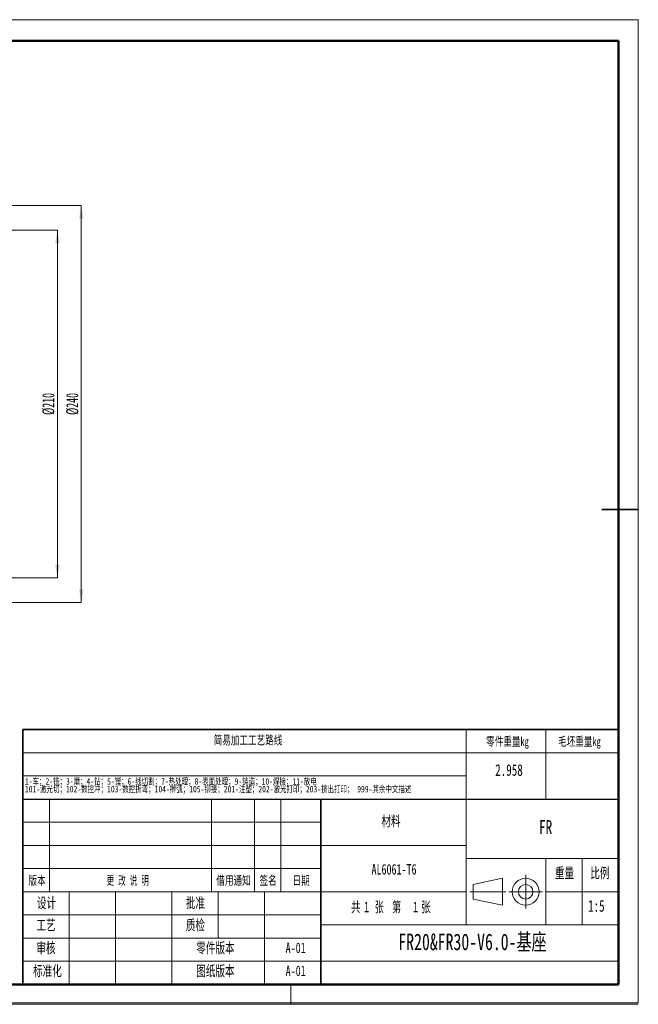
# Model space of a CAD drawing. Header units: millimetres. Extents: x 0 to 420, y 0 to 297.
# Tile 4 of 4: x 233 to 420, y 0 to 297. Entities that reach past the tile are written whole.
import ezdxf

# ---------------------------------------------------------------- set-up
doc = ezdxf.new("R2010")
doc.units = ezdxf.units.MM
doc.linetypes.add('CENTERX2', pattern=[20.32, 12.7, -2.54, 2.54, -2.54])
doc.layers.get('0').update_dxf_attribs({"lineweight": 18})
doc.layers.add('标注层', color=150, linetype='Continuous', lineweight=18)
doc.layers.add('细线层', color=7, linetype='Continuous', lineweight=25)
doc.styles.add('SLDTEXTSTYLE0', font='txt', dxfattribs={"width": 0.7})
doc.styles.add('SLDTEXTSTYLE1', font='txt', dxfattribs={"width": 0.614286})
doc.styles.add('SLDTEXTSTYLE19', font='txt', dxfattribs={"width": 0.605})
doc.styles.add('SLDTEXTSTYLE2', font='txt', dxfattribs={"width": 0.7})
doc.styles.add('SLDTEXTSTYLE3', font='txt', dxfattribs={"width": 0.6})
doc.dimstyles.new('SLDDIMSTYLE2', dxfattribs={"dimtxt": 3.595646, "dimasz": 4, "dimexe": 0, "dimexo": 0.0625, "dimgap": 0.898912, "dimtad": 1, "dimlfac": 2, "dimrnd": 1e-09, "dimzin": 12, "dimdsep": 46, "dimtxsty": 'SLDTEXTSTYLE19', "dimcen": 0.09, "dimdle": 8, "dimadec": 0, "dimazin": 3, "dimtfac": 1, "dimtdec": 3, "dimtofl": 0, "dimtmove": 0, "dimatfit": 3, "dimfxl": 1, "dimfrac": 2, "dimtolj": 1, "dimarcsym": 0})

# ---------------------------------------------------------------- blocks, each defined once
blk = doc.blocks.new('SW_NOTE_0')
at = {"color": 0, "linetype": 'Continuous', "lineweight": 0, "attachment_point": 2}
for s, insert, char_height, width, style in [('共', (2.18, 4.09), 3.17, 5.8604, 'SLDTEXTSTYLE0'), ('1', (5.42, 4.09), 3.17, 1.8128, 'SLDTEXTSTYLE2'), ('张  第', (11.91, 4.09), 3.175, 15.6444, 'SLDTEXTSTYLE3'), ('1', (20.24, 4.09), 3.17, 1.8128, 'SLDTEXTSTYLE2'), ('张', (23.35, 4.09), 3.17, 5.6866, 'SLDTEXTSTYLE0')]:
    blk.add_mtext(s, dxfattribs=dict(at, insert=insert, char_height=char_height, width=width, style=style))
blk = doc.blocks.new('SW_NOTE_1')
at = {"color": 0, "linetype": 'Continuous', "lineweight": 0, "char_height": 2, "attachment_point": 1, "style": 'SLDTEXTSTYLE0'}
for s, insert, width in [('1-车；2-铣；3-磨；4-钻；5-镗；6-线切割；7-热处理；8-表面处理；9-铸造；10-焊接；11-放电', (0, 2.58), 171.5039), ('101-激光切；102-数控冲；103-数控折弯；104-擀弧；105-铆接；201-注塑；202-激光打印；203-挤出打印； 999-其余中文描述', (0, 0.25), 225.6425)]:
    blk.add_mtext(s, dxfattribs=dict(at, insert=insert, width=width))
blk = doc.blocks.new('*X26')
at = {"layer": '标注层', "linetype": 'Continuous'}
for points in [[(244.43, 233.81), (243.76, 229.81), (245.1, 229.81)], [(244.43, 128.81), (243.76, 132.81), (245.1, 132.81)]]:
    blk.add_hatch(color=0, dxfattribs=at).paths.add_polyline_path(points, flags=0)
at = {"layer": '标注层', "color": 0, "linetype": 'Continuous'}
for p, q in [((171.85, 233.81), (244.43, 233.81)), ((244.43, 128.81), (244.43, 233.81)), ((171.85, 128.81), (244.43, 128.81))]:
    blk.add_line(p, q, dxfattribs=at)
at = {"layer": '标注层', "color": 0, "insert": (241.74, 181.31), "char_height": 3.596, "width": 12.8334, "attachment_point": 5, "rotation": 90, "style": 'SLDTEXTSTYLE19'}
blk.add_mtext('%%C210', dxfattribs=at)
blk = doc.blocks.new('*X27')
at = {"layer": '标注层', "linetype": 'Continuous'}
for points in [[(251.65, 241.31), (250.98, 237.31), (252.31, 237.31)], [(251.65, 121.31), (250.98, 125.31), (252.31, 125.31)]]:
    blk.add_hatch(color=0, dxfattribs=at).paths.add_polyline_path(points, flags=0)
at = {"layer": '标注层', "color": 0, "linetype": 'Continuous'}
for p, q in [((171.85, 241.31), (251.65, 241.31)), ((251.65, 121.31), (251.65, 241.31)), ((171.85, 121.31), (251.65, 121.31))]:
    blk.add_line(p, q, dxfattribs=at)
at = {"layer": '标注层', "color": 0, "insert": (248.97, 181.31), "char_height": 3.596, "width": 12.8334, "attachment_point": 5, "rotation": 90, "style": 'SLDTEXTSTYLE19'}
blk.add_mtext('%%C240', dxfattribs=at)

msp = doc.modelspace()

# ---------------------------------------------------------------- linework, layer by layer
at = {"color": 7, "linetype": 'Continuous', "lineweight": 18}
for p, q in [((-0.000512, 297.39658), (419.992988, 297.39658)), ((419.992988, 297.39658), (419.992988, 0.39658)), ((367.995928, 75.989446), (367.995928, 82.989446)), ((391.995928, 75.989446), (391.995928, 82.989446)), ((233.995928, 75.989446), (413.995928, 75.989446)), ((367.995928, 61.989446), (367.995928, 75.989446)), ((391.995928, 61.989446), (391.995928, 75.989446)), ((367.995928, 68.989446), (233.995928, 68.989446)), ((241.995928, 33.989446), (241.995928, 61.989446)), ((290.995928, 33.989446), (290.995928, 61.989446)), ((303.995928, 33.989446), (303.995928, 61.989446)), ((311.995928, 33.989446), (311.995928, 61.989446)), ((367.995928, 61.989446), (367.995928, 23.989446)), ((323.995928, 54.989446), (233.995928, 54.989446)), ((323.995928, 47.989446), (233.995928, 47.989446)), ((323.995928, 47.989446), (367.995928, 47.989446)), ((413.995928, 43.989446), (367.995928, 43.989446)), ((391.995928, 43.989446), (391.995928, 23.989446)), ((402.995928, 43.989446), (402.995928, 23.989446)), ((323.995928, 40.989446), (233.995928, 40.989446)), ((370.119991, 36.198226), (378.950735, 38.053971)), ((370.119991, 36.198226), (370.119991, 31.780666)), ((378.950735, 38.053971), (378.950735, 29.924921)), ((367.995928, 33.989446), (233.995928, 33.989446)), ((247.995928, 5.989446), (247.995928, 33.989446)), ((261.995928, 5.989446), (261.995928, 33.989446)), ((278.995928, 5.989446), (278.995928, 33.989446)), ((292.995928, 19.989446), (292.995928, 33.989446)), ((306.995928, 5.989446), (306.995928, 33.989446)), ((391.995928, 33.989446), (413.995928, 33.989446)), ((370.119991, 31.780666), (378.950735, 29.924921)), ((323.995928, 26.989446), (233.995928, 26.989446)), ((367.995928, 23.989446), (323.995928, 23.989446)), ((413.995928, 23.989446), (367.995928, 23.989446)), ((323.995928, 19.989446), (233.995928, 19.989446)), ((323.995928, 12.989446), (233.995928, 12.989446)), ((314.995928, 5.989446), (314.995928, -0.010554)), ((-0.000512, 0.39658), (419.992988, 0.39658)), ((209.995928, -0.010554), (419.995928, -0.010554))]:
    msp.add_line(p, q, dxfattribs=at)
at = {"color": 7, "linetype": 'Continuous', "lineweight": 50}
for p, q in [((23.995928, 290.989446), (413.995928, 290.989446)), ((413.995928, 5.989446), (413.995928, 290.989446)), ((23.995928, 5.989446), (413.995928, 5.989446)), ((233.995928, 5.989446), (413.995928, 5.989446))]:
    msp.add_line(p, q, dxfattribs=at)
at = {"color": 7, "linetype": 'Continuous', "lineweight": 35}
for p, q in [((408.995928, 149.489446), (419.995928, 149.489446)), ((233.995928, 61.989446), (233.995928, 82.989446)), ((233.995928, 82.989446), (413.995928, 82.989446)), ((233.995928, 61.989446), (233.995928, 5.989446)), ((323.995928, 61.989446), (323.995928, 5.989446)), ((413.995928, 61.989446), (413.995928, 5.989446)), ((413.995928, 5.989446), (233.995928, 5.989446))]:
    msp.add_line(p, q, dxfattribs=at)
at = {"color": 7, "linetype": 'Continuous', "lineweight": 25}
msp.add_line((233.995928, 61.989446), (413.995928, 61.989446), dxfattribs=at)
at = {"color": 7, "linetype": 'CENTERX2', "lineweight": 18}
for p, q in [((385.953357, 28.924921), (385.953357, 39.053971)), ((369.119991, 33.989446), (379.950735, 33.989446)), ((380.888832, 33.989446), (391.017882, 33.989446))]:
    msp.add_line(p, q, dxfattribs=at)
at = {"color": 7, "linetype": 'Continuous', "lineweight": 18}
for radius in [4.064525, 2.20878]:
    msp.add_circle((385.953357, 33.989446), radius, dxfattribs=at)
at = {"layer": '细线层', "color": 7, "lineweight": 18}
msp.add_line((323.995928, 12.989446), (413.995928, 12.989446), dxfattribs=at)

# ---------------------------------------------------------------- block references
at = {"color": 7, "linetype": 'Continuous', "lineweight": 0}
for name, p in [('SW_NOTE_1', (234.613338, 65.745062)), ('SW_NOTE_0', (332.418146, 26.879779))]:
    msp.add_blockref(name, p, dxfattribs=at)

# ---------------------------------------------------------------- texts
at = {"color": 7, "linetype": 'Continuous', "lineweight": 0, "attachment_point": 2}
for s, insert, char_height, width, style in [('简易加工工艺路线', (302.024959, 81.104479), 2.6458333, 41.69774209, 'SLDTEXTSTYLE0'), ('零件重量kg', (380.45515, 80.706712), 2.6458333, 26.09471601, 'SLDTEXTSTYLE0'), ('毛坯重量kg', (402.191296, 80.706712), 2.6458333, 26.09471601, 'SLDTEXTSTYLE0'), ('2.958', (380.911097, 72.496867), 3.5, 16.75307263, 'SLDTEXTSTYLE2'), ('材料', (345.250438, 56.959456), 3.175, 12.2423743, 'SLDTEXTSTYLE0'), ('FR', (391.968778, 55.630788), 4.2333333, 8.11191806, 'SLDTEXTSTYLE2'), ('AL6061-T6', (346.159943, 42.356787), 3.175, 28.23444134, 'SLDTEXTSTYLE2'), ('重量', (397.695953, 41.270776), 3.175, 12.1927095, 'SLDTEXTSTYLE0'), ('比例', (408.396668, 41.270776), 3.175, 11.24907821, 'SLDTEXTSTYLE0'), ('版本', (238.251358, 38.716818), 2.6458333, 10.11920391, 'SLDTEXTSTYLE0'), ('更 改 说 明', (265.677016, 38.716818), 2.6458333, 24.82437816, 'SLDTEXTSTYLE1'), ('借用通知', (297.641131, 38.716818), 2.6458333, 20.56950652, 'SLDTEXTSTYLE0'), ('签名', (308.106167, 38.716818), 2.6458333, 9.70533054, 'SLDTEXTSTYLE0'), ('日期', (318.106177, 38.716818), 2.6458333, 9.12590782, 'SLDTEXTSTYLE0'), ('设计', (241.128215, 32.218094), 3.175, 12.09337989, 'SLDTEXTSTYLE0'), ('批准', (286.128225, 32.218094), 3.175, 12.1927095, 'SLDTEXTSTYLE0'), ('1:5', (407.312293, 31.448513), 3.5, 9.27988827, 'SLDTEXTSTYLE2'), ('工艺', (240.968493, 25.520293), 3.175, 11.99405028, 'SLDTEXTSTYLE0'), ('质检', (286.128225, 25.520293), 3.175, 12.16787709, 'SLDTEXTSTYLE0'), ('FR20&FR30-V6.0-基座', (369.866223, 21.353826), 5, 129.24581006, 'SLDTEXTSTYLE0'), ('审核', (240.968493, 18.634435), 3.175, 11.77055866, 'SLDTEXTSTYLE0'), ('零件版本', (292.185428, 18.634435), 3.175, 24.85723464, 'SLDTEXTSTYLE0'), ('A-01', (316.428735, 18.634435), 3.175, 12.01888268, 'SLDTEXTSTYLE2'), ('标准化', (241.412652, 11.683702), 3.175, 18.52497207, 'SLDTEXTSTYLE0'), ('图纸版本', (292.185428, 11.683702), 3.175, 24.26125698, 'SLDTEXTSTYLE0'), ('A-01', (316.428735, 11.683703), 3.175, 12.01888268, 'SLDTEXTSTYLE2')]:
    msp.add_mtext(s, dxfattribs=dict(at, insert=insert, char_height=char_height, width=width, style=style))

# ---------------------------------------------------------------- dimensions: what is measured, and where the dimension line sits
at = {"layer": '标注层', "color": 0}
for base, p1, p2, picture, middle in [((251.647223, 241.31367), (171.791753, 121.31367), (171.791753, 241.31367), '*X27', (248.970576, 181.31367)), ((244.429681, 233.81367), (171.791753, 128.81367), (171.791753, 233.81367), '*X26', (241.74299, 181.31367))]:
    dim = msp.add_linear_dim(base=base, p1=p1, p2=p2, angle=90, text='%%C<>', dimstyle='SLDDIMSTYLE2', override={"dimsah": 1, "dimtzin": 12}, dxfattribs=at)
    dim.commit()
    dim.dimension.update_dxf_attribs({"geometry": picture, "text_midpoint": middle, "dimtype": 160})

doc.saveas('drawing.dxf')
